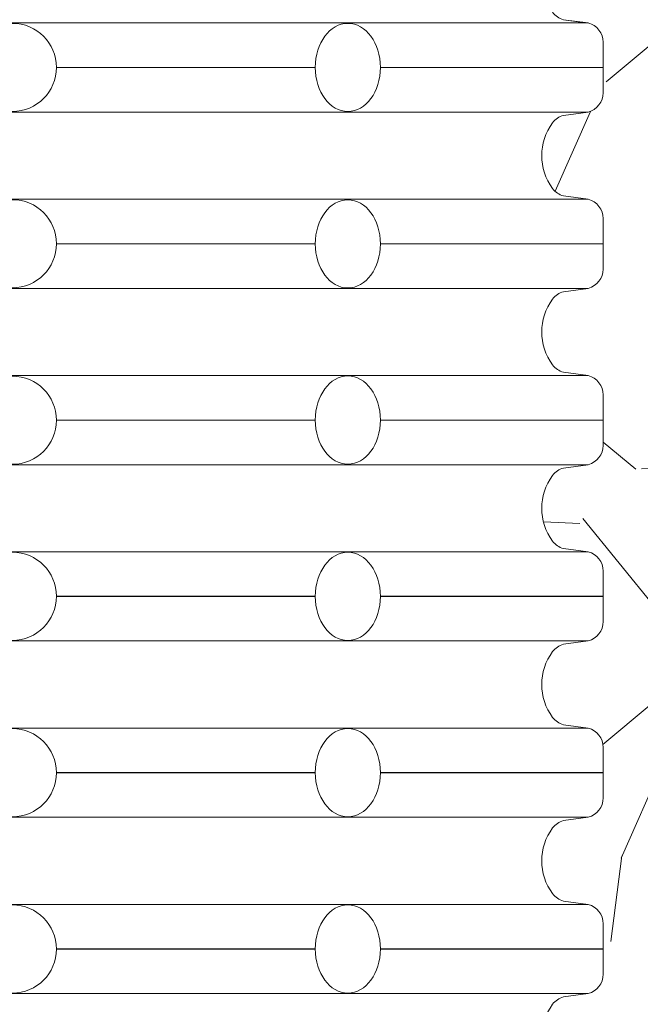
# Model space of a CAD drawing. Header units: metres. Extents: x 351055.4 to 351076.4, y -78447.2 to -78432.3.
# Tile 56 of 68: x 351071.26 to 351071.612, y -78437.235 to -78436.677. Entities that reach past the tile are written whole.
import ezdxf

# ---------------------------------------------------------------- set-up
doc = ezdxf.new("R2010")
doc.units = ezdxf.units.M
doc.header["$MEASUREMENT"] = 0
for name, color, linetype, lineweight in [('PIPE', 7, 'Continuous', 0), ('RAMECEK', 7, 'Continuous', 0), ('ŠRAFY', 7, 'Continuous', 0)]:
    doc.layers.add(name, color=color, linetype=linetype, lineweight=lineweight)

msp = doc.modelspace()

# ---------------------------------------------------------------- hatches: boundary and pattern name
at = {"layer": 'ŠRAFY'}
h = msp.add_hatch(dxfattribs=at)
h.set_pattern_fill('GRAVEL', color=256, style=0, pattern_type=2)
h.set_pattern_definition([(100.50765, (351069.840912, -78437.408746), (0.7895981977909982, -2.468580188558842), [0.07015499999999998, -4.122773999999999]), (50.040876, (351069.828118, -78437.339767), (-7.580368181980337, -9.209457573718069), [0.065112, -13.045015]), (357.49319, (351069.869935, -78437.289859), (-12.39279574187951, 0.6399174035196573), [0.06641099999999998, -13.993876]), (309.11572, (351069.936282, -78437.292764), (6.491410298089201, -8.170392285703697), [0.06529, -11.515127]), (264.749335, (351069.977473, -78437.343421), (-0.02494673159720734, -1.654035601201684), [0.05154299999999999, -10.75752]), (219.959124, (351069.972756, -78437.394748), (-0.8394910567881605, -0.8394913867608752), [0.063621, -13.046506]), (180.864089, (351069.923991, -78437.435607), (0.8145444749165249, -0.8145447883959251), [0.040935, -1.613289]), (146.646988, (351069.88306, -78437.436225), (-4.097669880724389, 2.418687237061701), [0.050302, -5.830483]), (66.2119, (351069.942841, -78437.181701), (-1.703929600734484, -3.333018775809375), [0.08119, -6.286316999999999]), (39.959124, (351069.97559, -78437.10740800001), (-9.209457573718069, -7.580368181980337), [0.06930599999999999, -13.04082]), (0.864089, (351070.028713, -78437.062897), (-0.8394914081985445, -0.8394915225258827), [0.045064, -1.60916]), (315, (351070.073772, -78437.062217), (-0.02494672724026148, -1.654035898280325), [0.055567, -1.096373]), (276.284391, (351070.113064, -78437.101509), (0.714757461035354, -7.430688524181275), [0.081389, -13.205797]), (252.889832, (351070.121973, -78437.182409), (-0.8644380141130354, -2.49352721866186), [0.08611, -14.689519]), (230.040876, (351070.096639, -78437.264708), (-0.839491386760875, -0.8394910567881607), [0.073486, -13.03664]), (184.223077, (351070.049443, -78437.321035), (-12.41774287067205, -1.014118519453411), [0.054461, -14.055628]), (140.352606, (351069.995129, -78437.325046), (0.8145449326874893, -0.8145442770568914), [0.058126, -12.66871]), (101.741, (351070, -78437.3), (2.318895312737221, -10.71379260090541), [0.062546, -15.0909]), (82.81957299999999, (351069.937646, -78437.226721), (-0.91433153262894, -5.8015990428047), [0.048911, -7.465657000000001]), (100.50765, (351069.682386, -78436.986497), (0.7895981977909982, -2.468580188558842), [0.07013099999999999, -4.122798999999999]), (50.040876, (351069.669596, -78436.91754299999), (-7.580368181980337, -9.209457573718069), [0.065096, -13.04503]), (357.49319, (351069.711404, -78436.867646), (-12.39279574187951, 0.6399174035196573), [0.06641399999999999, -13.993873]), (309.647394, (351069.777755, -78436.870551), (0.8145442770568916, -0.814544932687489), [0.06529299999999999, -12.661543]), (264.749335, (351069.819416, -78436.920826), (-0.02494673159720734, -1.654035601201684), [0.05195, -10.757113]), (219.959124, (351069.814661, -78436.97255800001), (-0.8394910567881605, -0.8394913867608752), [0.063908, -13.046218]), (180.864089, (351069.765675, -78437.01360199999), (0.8145444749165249, -0.8145447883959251), [0.041138, -1.613086]), (146.646988, (351069.724542, -78437.014223), (-4.097669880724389, 2.418687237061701), [0.050421, -5.830364]), (100.50765, (351070.005569, -78436.162979), (0.7895981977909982, -2.468580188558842), [0.07011299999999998, -4.122815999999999]), (50.040876, (351069.992782, -78436.094042), (-7.580368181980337, -9.209457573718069), [0.065107, -13.04502]), (357.49319, (351070.034597, -78436.044137), (-12.39279574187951, 0.6399174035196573), [0.06638399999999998, -13.993903]), (309.11572, (351070.100917, -78436.047041), (6.491410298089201, -8.170392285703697), [0.065273, -11.515144]), (264.749335, (351070.142097, -78436.097685), (-0.02494673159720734, -1.654035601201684), [0.051552, -10.757511]), (219.959124, (351070.13738, -78436.149021), (-0.8394910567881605, -0.8394913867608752), [0.063569, -13.046557]), (180.864089, (351070.088653, -78436.18984800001), (0.8145444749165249, -0.8145447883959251), [0.04094100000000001, -1.613283]), (146.646988, (351070.047717, -78436.19046499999), (-4.097669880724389, 2.418687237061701), [0.050283, -5.830502]), (100.50765, (351070.445849, -78436.50309099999), (0.7895981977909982, -2.468580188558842), [0.04207299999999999, -4.150855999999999]), (50.040876, (351070.438176, -78436.461723), (-7.580368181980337, -9.209457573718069), [0.039073, -13.071054]), (357.49319, (351070.46327, -78436.431773), (-12.39279574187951, 0.6399174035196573), [0.03986799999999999, -14.020419]), (309.11572, (351070.5031, -78436.433517), (6.491410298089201, -8.170392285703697), [0.039143, -11.541275]), (264.749335, (351070.527795, -78436.463887), (-0.02494673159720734, -1.654035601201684), [0.030921, -10.778142]), (219.959124, (351070.524965, -78436.494678), (-0.8394910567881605, -0.8394913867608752), [0.038165, -13.071962]), (180.864089, (351070.495712, -78436.519189), (0.8145444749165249, -0.8145447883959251), [0.024573, -1.629651]), (146.646988, (351070.471141, -78436.51956), (-4.097669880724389, 2.418687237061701), [0.030146, -5.850639]), (100.50765, (351070.158622, -78437.121116), (0.7895981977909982, -2.468580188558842), [0.07013099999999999, -4.122798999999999]), (50.040876, (351070.145833, -78437.052162), (-7.580368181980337, -9.209457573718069), [0.065126, -13.045]), (357.49319, (351070.187659, -78437.002242), (-12.39279574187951, 0.6399174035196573), [0.066396, -13.993891]), (309.11572, (351070.253992, -78437.00514600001), (6.491410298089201, -8.170392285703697), [0.06531100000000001, -11.515107]), (264.749335, (351070.295196, -78437.055819), (-0.02494673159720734, -1.654035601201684), [0.051536, -10.757527]), (219.959124, (351070.29048, -78437.107138), (-0.8394910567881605, -0.8394913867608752), [0.06361699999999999, -13.046509]), (180.864089, (351070.241717, -78437.147996), (0.8145444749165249, -0.8145447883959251), [0.040951, -1.613273]), (146.646988, (351070.200771, -78437.148614), (-4.097669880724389, 2.418687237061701), [0.050284, -5.830502]), (100.50765, (351070.173832, -78436.53875), (0.7895981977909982, -2.468580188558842), [0.07013799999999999, -4.122791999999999]), (50.040876, (351070.161041, -78436.469788), (-7.580368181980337, -9.209457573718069), [0.065094, -13.045033]), (357.49319, (351070.202847, -78436.419894), (-12.39279574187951, 0.6399174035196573), [0.06641799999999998, -13.993869]), (309.647394, (351070.269201, -78436.422799), (0.8145442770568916, -0.814544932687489), [0.06526699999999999, -12.661569]), (264.749335, (351070.310845, -78436.473053), (-0.02494673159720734, -1.654035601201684), [0.051978, -10.757085]), (219.959124, (351070.306089, -78436.524813), (-0.8394910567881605, -0.8394913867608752), [0.06389500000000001, -13.046232]), (180.864089, (351070.257113, -78436.565849), (0.8145444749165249, -0.8145447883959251), [0.04115, -1.613074]), (146.646988, (351070.215968, -78436.56646900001), (-4.097669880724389, 2.418687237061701), [0.05043, -5.830355]), (100.50765, (351069.828566, -78437.10730599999), (0.7895981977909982, -2.468580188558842), [0.07015499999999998, -4.122773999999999]), (50.040876, (351069.815772, -78437.038328), (-7.580368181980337, -9.209457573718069), [0.065112, -13.045015]), (357.49319, (351069.857589, -78436.98842000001), (-12.39279574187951, 0.6399174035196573), [0.06641099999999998, -13.993876]), (309.11572, (351069.923936, -78436.991324), (6.491410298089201, -8.170392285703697), [0.06529, -11.515127]), (264.749335, (351069.965127, -78437.04198099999), (-0.02494673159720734, -1.654035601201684), [0.05154299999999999, -10.75752]), (219.959124, (351069.96041, -78437.09330800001), (-0.8394910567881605, -0.8394913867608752), [0.063621, -13.046506]), (180.864089, (351069.911645, -78437.13416799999), (0.8145444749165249, -0.8145447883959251), [0.040935, -1.613289]), (146.646988, (351069.870714, -78437.134785), (-4.097669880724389, 2.418687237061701), [0.050308, -5.830476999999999]), (100.50765, (351069.469787, -78436.63317), (0.7895981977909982, -2.468580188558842), [0.07015499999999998, -4.122773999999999]), (50.040876, (351069.456993, -78436.564191), (-7.580368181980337, -9.209457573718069), [0.065083, -13.045043]), (357.49319, (351069.498792, -78436.51430499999), (-12.39279574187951, 0.6399174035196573), [0.06642799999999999, -13.993859]), (309.11572, (351069.565156, -78436.51721), (6.491410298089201, -8.170392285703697), [0.065273, -11.515144]), (264.749335, (351069.606336, -78436.567854), (-0.02494673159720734, -1.654035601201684), [0.051533, -10.75753]), (219.959124, (351069.60162, -78436.619171), (-0.8394910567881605, -0.8394913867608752), [0.06361499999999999, -13.046511]), (180.864089, (351069.552859, -78436.660027), (0.8145444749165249, -0.8145447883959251), [0.040949, -1.613275]), (146.646988, (351069.511915, -78436.66064500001), (-4.097669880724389, 2.418687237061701), [0.050289, -5.830496]), (100.50765, (351070.304102, -78436.972284), (0.7895981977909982, -2.468580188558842), [0.07013099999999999, -4.122798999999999]), (50.040876, (351070.291313, -78436.90333), (-7.580368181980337, -9.209457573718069), [0.065126, -13.045]), (357.49319, (351070.33314, -78436.85341), (-12.39279574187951, 0.6399174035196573), [0.066396, -13.993891]), (309.11572, (351070.399472, -78436.856314), (6.491410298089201, -8.170392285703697), [0.06531100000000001, -11.515107]), (264.749335, (351070.440676, -78436.906987), (-0.02494673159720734, -1.654035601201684), [0.051536, -10.757527]), (219.959124, (351070.43596, -78436.95830700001), (-0.8394910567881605, -0.8394913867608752), [0.06361699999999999, -13.046509]), (180.864089, (351070.387197, -78436.999164), (0.8145444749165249, -0.8145447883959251), [0.040951, -1.613273]), (146.646988, (351070.346251, -78436.999782), (-4.097669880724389, 2.418687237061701), [0.050284, -5.830502]), (66.2119, (351070.160213, -78436.746936), (-1.703929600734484, -3.333018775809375), [0.08119, -6.286316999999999]), (39.959124, (351070.192962, -78436.672644), (-9.209457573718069, -7.580368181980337), [0.06930599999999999, -13.04082]), (0.864089, (351070.246085, -78436.628132), (-0.8394914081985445, -0.8394915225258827), [0.045086, -1.609138]), (315, (351070.291166, -78436.627453), (-0.02494672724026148, -1.654035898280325), [0.055552, -1.096388]), (276.284391, (351070.330447, -78436.666733), (0.714757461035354, -7.430688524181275), [0.08140399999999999, -13.205782]), (252.889832, (351070.339357, -78436.747648), (-0.8644380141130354, -2.49352721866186), [0.08611, -14.689519]), (230.040876, (351070.314023, -78436.829947), (-0.839491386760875, -0.8394910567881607), [0.073462, -13.036664]), (184.223077, (351070.266842, -78436.886256), (-12.41774287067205, -1.014118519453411), [0.05449, -14.055599]), (140.352606, (351070.2125, -78436.89026900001), (0.8145449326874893, -0.8145442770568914), [0.058115, -12.668721]), (101.741, (351070, -78436.9), (2.318895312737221, -10.71379260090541), [0.062542, -15.0909]), (82.81957299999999, (351070.1550260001, -78436.791955), (-0.91433153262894, -5.8015990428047), [0.048908, -7.465660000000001]), (66.2119, (351069.899375, -78436.817152), (-1.703929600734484, -3.333018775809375), [0.081162, -6.286345]), (39.959124, (351069.932113, -78436.742885), (-9.209457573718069, -7.580368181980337), [0.069332, -13.040795]), (0.864089, (351069.985256, -78436.69835800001), (-0.8394914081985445, -0.8394915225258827), [0.045056, -1.609168]), (315, (351070.030307, -78436.697678), (-0.02494672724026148, -1.654035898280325), [0.05556000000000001, -1.09638]), (276.284391, (351070.069593, -78436.736965), (0.714757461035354, -7.430688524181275), [0.081385, -13.205801]), (252.889832, (351070.078502, -78436.817861), (-0.8644380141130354, -2.49352721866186), [0.086135, -14.689495]), (230.040876, (351070.053161, -78436.900183), (-0.839491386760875, -0.8394910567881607), [0.073461, -13.036666]), (184.223077, (351070.005981, -78436.95649099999), (-12.41774287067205, -1.014118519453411), [0.054488, -14.055601]), (140.352606, (351069.951641, -78436.960503), (0.8145449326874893, -0.8145442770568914), [0.058113, -12.668723]), (101.741, (351070, -78436.9), (2.318895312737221, -10.71379260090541), [0.062557, -15.0909]), (82.81957299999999, (351069.894165, -78436.862175), (-0.91433153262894, -5.8015990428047), [0.048892, -7.465675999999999]), (336.130768, (351070.579471, -78436.550502), (-5.751706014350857, 2.393740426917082), [0.081173, -9.798666]), (309.647394, (351070.653701, -78436.58334900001), (0.8145442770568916, -0.814544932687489), [0.06927, -12.657566]), (272.50681, (351070.6979, -78436.636686), (0.639917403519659, -12.39279574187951), [0.044748, -14.015539]), (225, (351070.699857, -78436.68139), (-1.654035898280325, -0.02494672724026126), [0.056213, -1.131007]), (186.555052, (351070.660108, -78436.721139), (-9.109670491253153, -0.9642249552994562), [0.081784, -16.592527]), (162.262653, (351070.578859, -78436.730475), (0.8145448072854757, -0.8145442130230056), [0.086479, -2.505307]), (135, (351070.496491, -78436.70412899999), (-0.02494672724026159, -1.654035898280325), [0.073385, -1.078555]), (99.19186499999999, (351070.4446, -78436.652238), (0.764651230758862, -4.122616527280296), [0.050214, -14.154069]), (50.040876, (351070.436578, -78436.602669), (-7.580368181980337, -9.209457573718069), [0.057767, -13.052359]), (12.102962, (351070.473679, -78436.55838999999), (-1.654035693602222, -0.02494669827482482), [0.062169, -4.179681]), (352.702945, (351070.534466, -78436.545355), (-4.122616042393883, 0.7646513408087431), [0.048885, -5.774935]), (100.50765, (351070.384988, -78436.831916), (0.7895981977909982, -2.468580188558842), [0.07013799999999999, -4.122791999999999]), (50.040876, (351070.372197, -78436.762955), (-7.580368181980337, -9.209457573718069), [0.065094, -13.045033]), (357.49319, (351070.414003, -78436.71306000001), (-12.39279574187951, 0.6399174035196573), [0.06641799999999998, -13.993869]), (309.647394, (351070.480357, -78436.715965), (0.8145442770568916, -0.814544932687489), [0.06526699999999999, -12.661569]), (264.749335, (351070.522001, -78436.76622), (-0.02494673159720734, -1.654035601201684), [0.051978, -10.757085]), (219.959124, (351070.517245, -78436.817979), (-0.8394910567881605, -0.8394913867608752), [0.06389500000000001, -13.046232]), (180.864089, (351070.468269, -78436.859015), (0.8145444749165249, -0.8145447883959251), [0.04115, -1.613074]), (146.646988, (351070.427124, -78436.85963600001), (-4.097669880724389, 2.418687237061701), [0.05043, -5.830355]), (336.130768, (351069.766772, -78437.094006), (-5.751706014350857, 2.393740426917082), [0.081173, -9.798666]), (309.647394, (351069.841002, -78437.126852), (0.8145442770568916, -0.814544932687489), [0.06927, -12.657566]), (272.50681, (351069.885201, -78437.18018899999), (0.639917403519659, -12.39279574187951), [0.044748, -14.015539]), (225, (351069.887158, -78437.224894), (-1.654035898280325, -0.02494672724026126), [0.056213, -1.131007]), (186.555052, (351069.847409, -78437.264642), (-9.109670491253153, -0.9642249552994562), [0.081784, -16.592527]), (162.262653, (351069.766159, -78437.27397899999), (0.8145448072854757, -0.8145442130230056), [0.086452, -2.505334]), (135, (351069.683817, -78437.247641), (-0.02494672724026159, -1.654035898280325), [0.073409, -1.078531]), (99.19186499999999, (351069.631909, -78437.195733), (0.764651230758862, -4.122616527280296), [0.050182, -14.154101]), (50.040876, (351069.623893, -78437.14619500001), (-7.580368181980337, -9.209457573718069), [0.057775, -13.052351]), (12.102962, (351069.660999, -78437.10191), (-1.654035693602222, -0.02494669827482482), [0.06217, -4.179679]), (352.702945, (351069.721787, -78437.088875), (-4.122616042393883, 0.7646513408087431), [0.048887, -5.774933]), (100.50765, (351070.054762, -78436.654341), (0.7895981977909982, -2.468580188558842), [0.07013799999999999, -4.122791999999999]), (50.040876, (351070.041971, -78436.585379), (-7.580368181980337, -9.209457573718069), [0.065092, -13.045034]), (357.49319, (351070.083776, -78436.53548600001), (-12.39279574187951, 0.6399174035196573), [0.06639799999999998, -13.993889]), (309.11572, (351070.150111, -78436.53839), (6.491410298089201, -8.170392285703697), [0.065282, -11.515135]), (264.749335, (351070.191297, -78436.589041), (-0.02494673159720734, -1.654035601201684), [0.051539, -10.757524]), (219.959124, (351070.18658, -78436.640363), (-0.8394910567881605, -0.8394913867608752), [0.063587, -13.046539]), (180.864089, (351070.137841, -78436.68120199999), (0.8145444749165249, -0.8145447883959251), [0.040935, -1.613289]), (146.646988, (351070.09691, -78436.681819), (-4.097669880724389, 2.418687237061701), [0.050279, -5.830507]), (100.50765, (351069.52159, -78437.066725), (0.7895981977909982, -2.468580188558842), [0.07011299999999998, -4.122815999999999]), (50.040876, (351069.508803, -78436.997788), (-7.580368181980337, -9.209457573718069), [0.065107, -13.04502]), (357.49319, (351069.550618, -78436.947883), (-12.39279574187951, 0.6399174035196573), [0.06638399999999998, -13.993903]), (309.647394, (351069.616938, -78436.950787), (0.8145442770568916, -0.814544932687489), [0.065303, -12.661533]), (264.749335, (351069.658605, -78437.001069), (-0.02494673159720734, -1.654035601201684), [0.051957, -10.757106]), (219.959124, (351069.653851, -78437.05280800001), (-0.8394910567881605, -0.8394913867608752), [0.063913, -13.046214]), (180.864089, (351069.604861, -78437.093855), (0.8145444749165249, -0.8145447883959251), [0.041141, -1.613083]), (146.646988, (351069.563725, -78437.094476), (-4.097669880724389, 2.418687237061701), [0.050417, -5.830368]), (100.50765, (351069.388689, -78436.917872), (0.7895981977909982, -2.468580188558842), [0.07015499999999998, -4.122773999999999]), (50.040876, (351069.375895, -78436.84889400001), (-7.580368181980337, -9.209457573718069), [0.065082, -13.045045]), (357.49319, (351069.417693, -78436.79900900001), (-12.39279574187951, 0.6399174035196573), [0.06642899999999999, -13.993858]), (309.11572, (351069.484058, -78436.801914), (6.491410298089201, -8.170392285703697), [0.065272, -11.515145]), (264.749335, (351069.525238, -78436.852557), (-0.02494673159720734, -1.654035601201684), [0.05153200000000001, -10.757531]), (219.959124, (351069.520522, -78436.903873), (-0.8394910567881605, -0.8394913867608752), [0.063613, -13.046514]), (180.864089, (351069.471762, -78436.944728), (0.8145444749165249, -0.8145447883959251), [0.040951, -1.613273]), (146.646988, (351069.430816, -78436.945345), (-4.097669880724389, 2.418687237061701), [0.050288, -5.830497]), (336.130768, (351069.999735, -78436.350313), (-5.751706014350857, 2.393740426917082), [0.081162, -9.798677]), (309.647394, (351070.073956, -78436.38315499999), (0.8145442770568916, -0.814544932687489), [0.06928200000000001, -12.657554]), (272.50681, (351070.118162, -78436.436502), (0.639917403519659, -12.39279574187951), [0.04476299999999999, -14.015524]), (225, (351070.12012, -78436.481222), (-1.654035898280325, -0.02494672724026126), [0.056228, -1.130992]), (186.555052, (351070.080361, -78436.520981), (-9.109670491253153, -0.9642249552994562), [0.081769, -16.592543]), (162.262653, (351069.999126, -78436.530315), (0.8145448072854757, -0.8145442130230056), [0.086504, -2.505282]), (135, (351069.916734, -78436.503961), (-0.02494672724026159, -1.654035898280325), [0.073385, -1.078555]), (99.19186499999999, (351069.864843, -78436.45207), (0.764651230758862, -4.122616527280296), [0.050214, -14.154069]), (50.040876, (351069.856822, -78436.402501), (-7.580368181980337, -9.209457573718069), [0.057767, -13.052359]), (12.102962, (351069.893922, -78436.35822200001), (-1.654035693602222, -0.02494669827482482), [0.062169, -4.179681]), (352.702945, (351069.954709, -78436.345187), (-4.122616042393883, 0.7646513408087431), [0.048885, -5.774935]), (100.50765, (351069.80835, -78436.636225), (0.7895981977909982, -2.468580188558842), [0.07013799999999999, -4.122791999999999]), (50.040876, (351069.795559, -78436.567263), (-7.580368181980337, -9.209457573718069), [0.065092, -13.045034]), (357.49319, (351069.837364, -78436.51737), (-12.39279574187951, 0.6399174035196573), [0.06641899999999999, -13.993868]), (309.647394, (351069.903719, -78436.520275), (0.8145442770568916, -0.814544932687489), [0.06526599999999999, -12.66157]), (264.749335, (351069.945362, -78436.57052899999), (-0.02494673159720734, -1.654035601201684), [0.05195399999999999, -10.757109]), (219.959124, (351069.940608, -78436.622265), (-0.8394910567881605, -0.8394913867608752), [0.06390900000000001, -13.046218]), (180.864089, (351069.891622, -78436.66330900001), (0.8145444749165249, -0.8145447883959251), [0.041121, -1.613103]), (146.646988, (351069.850506, -78436.663929), (-4.097669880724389, 2.418687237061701), [0.050439, -5.830346]), (336.130768, (351069.71673, -78436.64710700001), (-5.751706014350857, 2.393740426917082), [0.081173, -9.798666]), (309.647394, (351069.79096, -78436.67995399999), (0.8145442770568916, -0.814544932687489), [0.06927, -12.657566]), (272.50681, (351069.835159, -78436.73329), (0.639917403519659, -12.39279574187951), [0.04476999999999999, -14.015517]), (225, (351069.837117, -78436.77801699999), (-1.654035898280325, -0.02494672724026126), [0.056198, -1.131022]), (186.555052, (351069.797379, -78436.81775599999), (-9.109670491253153, -0.9642249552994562), [0.08175199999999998, -16.59256]), (162.262653, (351069.716161, -78436.827088), (0.8145448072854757, -0.8145442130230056), [0.086495, -2.505291]), (135, (351069.633777, -78436.800737), (-0.02494672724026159, -1.654035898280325), [0.073407, -1.078533]), (99.19186499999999, (351069.581871, -78436.74883099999), (0.764651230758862, -4.122616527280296), [0.050179, -14.154103]), (50.040876, (351069.573855, -78436.699296), (-7.580368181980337, -9.209457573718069), [0.05777, -13.052356]), (12.102962, (351069.610957, -78436.655015), (-1.654035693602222, -0.02494669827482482), [0.06217, -4.179679]), (352.702945, (351069.671746, -78436.64197899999), (-4.122616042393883, 0.7646513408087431), [0.048886, -5.774934]), (336.130768, (351070.194706, -78436.207103), (-5.751706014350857, 2.393740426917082), [0.081162, -9.798677]), (309.647394, (351070.268926, -78436.23994500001), (0.8145442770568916, -0.814544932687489), [0.06928, -12.657556]), (272.50681, (351070.313131, -78436.293289), (0.639917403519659, -12.39279574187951), [0.04474499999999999, -14.015542]), (225, (351070.315088, -78436.337991), (-1.654035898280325, -0.02494672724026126), [0.05621, -1.13101]), (186.555052, (351070.275341, -78436.377738), (-9.109670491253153, -0.9642249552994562), [0.081783, -16.592529]), (162.262653, (351070.194093, -78436.387074), (0.8145448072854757, -0.8145442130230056), [0.086478, -2.505308]), (135, (351070.111726, -78436.360728), (-0.02494672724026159, -1.654035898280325), [0.073384, -1.078556]), (99.19186499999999, (351070.059836, -78436.308837), (0.764651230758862, -4.122616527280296), [0.050213, -14.15407]), (50.040876, (351070.051815, -78436.259269), (-7.580368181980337, -9.209457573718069), [0.057736, -13.05239]), (12.102962, (351070.088895, -78436.215014), (-1.654035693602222, -0.02494669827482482), [0.062192, -4.179658]), (352.702945, (351070.149705, -78436.201975), (-4.122616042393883, 0.7646513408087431), [0.048879, -5.774941]), (66.2119, (351069.25233, -78436.646343), (-1.703929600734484, -3.333018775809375), [0.081162, -6.286345]), (39.959124, (351069.285068, -78436.572076), (-9.209457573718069, -7.580368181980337), [0.069329, -13.040797]), (0.864089, (351069.338209, -78436.52755), (-0.8394914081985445, -0.8394915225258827), [0.045038, -1.609186]), (315, (351069.383241, -78436.52687100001), (-0.02494672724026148, -1.654035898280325), [0.055543, -1.096397]), (276.284391, (351069.422516, -78436.566146), (0.714757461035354, -7.430688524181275), [0.081399, -13.205787]), (252.889832, (351069.431426, -78436.64705599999), (-0.8644380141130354, -2.49352721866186), [0.086095, -14.689534]), (230.040876, (351069.406096, -78436.72933999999), (-0.839491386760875, -0.8394910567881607), [0.07347100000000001, -13.036655]), (184.223077, (351069.35891, -78436.785656), (-12.41774287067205, -1.014118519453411), [0.054461, -14.055628]), (140.352606, (351069.304597, -78436.78966699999), (0.8145449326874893, -0.8145442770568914), [0.058096, -12.66874]), (101.741, (351069, -78436.8), (2.318895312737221, -10.71379260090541), [0.062569, -15.0909]), (82.81957299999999, (351069.247132, -78436.691339), (-0.91433153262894, -5.8015990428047), [0.048905, -7.465663]), (100.50765, (351069.82479, -78436.294077), (0.7895981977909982, -2.468580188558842), [0.07013799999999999, -4.122791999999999]), (50.040876, (351069.811999, -78436.225115), (-7.580368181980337, -9.209457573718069), [0.065092, -13.045034]), (357.49319, (351069.853804, -78436.175222), (-12.39279574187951, 0.6399174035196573), [0.06639799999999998, -13.993889]), (309.11572, (351069.920139, -78436.178126), (6.491410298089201, -8.170392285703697), [0.065282, -11.515135]), (264.749335, (351069.961325, -78436.228777), (-0.02494673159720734, -1.654035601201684), [0.051539, -10.757524]), (219.959124, (351069.956608, -78436.2801), (-0.8394910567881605, -0.8394913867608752), [0.063587, -13.046539]), (180.864089, (351069.907868, -78436.320938), (0.8145444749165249, -0.8145447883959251), [0.040935, -1.613289]), (146.646988, (351069.866938, -78436.321555), (-4.097669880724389, 2.418687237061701), [0.050308, -5.830476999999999]), (66.2119, (351069.585335, -78436.399591), (-1.703929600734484, -3.333018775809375), [0.081162, -6.286345]), (39.959124, (351069.618072, -78436.325324), (-9.209457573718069, -7.580368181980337), [0.069332, -13.040795]), (0.864089, (351069.671215, -78436.280797), (-0.8394914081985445, -0.8394915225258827), [0.045056, -1.609168]), (315, (351069.716266, -78436.280117), (-0.02494672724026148, -1.654035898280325), [0.05556000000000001, -1.09638]), (276.284391, (351069.755553, -78436.319404), (0.714757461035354, -7.430688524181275), [0.081385, -13.205801]), (252.889832, (351069.764462, -78436.4003), (-0.8644380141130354, -2.49352721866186), [0.086135, -14.689495]), (230.040876, (351069.73912, -78436.482622), (-0.839491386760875, -0.8394910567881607), [0.073461, -13.036666]), (184.223077, (351069.691941, -78436.53893), (-12.41774287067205, -1.014118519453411), [0.054488, -14.055601]), (140.352606, (351069.637601, -78436.542943), (0.8145449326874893, -0.8145442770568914), [0.058113, -12.668723]), (101.741, (351070, -78436.5), (2.318895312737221, -10.71379260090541), [0.062557, -15.0909]), (82.81957299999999, (351069.580125, -78436.444614), (-0.91433153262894, -5.8015990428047), [0.048916, -7.465652]), (100.50765, (351069.416118, -78436.472162), (0.7895981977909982, -2.468580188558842), [0.07015499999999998, -4.122773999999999]), (50.040876, (351069.403324, -78436.403183), (-7.580368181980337, -9.209457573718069), [0.065083, -13.045043]), (357.49319, (351069.445123, -78436.35329700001), (-12.39279574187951, 0.6399174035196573), [0.06642799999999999, -13.993859]), (309.11572, (351069.511487, -78436.356202), (6.491410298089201, -8.170392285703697), [0.065273, -11.515144]), (264.749335, (351069.552667, -78436.406846), (-0.02494673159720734, -1.654035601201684), [0.051533, -10.75753]), (219.959124, (351069.547951, -78436.458163), (-0.8394910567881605, -0.8394913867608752), [0.06361499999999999, -13.046511]), (180.864089, (351069.49919, -78436.49901900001), (0.8145444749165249, -0.8145447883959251), [0.040949, -1.613275]), (146.646988, (351069.458245, -78436.49963600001), (-4.097669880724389, 2.418687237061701), [0.050289, -5.830496]), (100.50765, (351069.676488, -78436.199445), (0.7895981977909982, -2.468580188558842), [0.07013799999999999, -4.122791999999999]), (50.040876, (351069.663698, -78436.130483), (-7.580368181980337, -9.209457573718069), [0.065092, -13.045034]), (357.49319, (351069.705502, -78436.08059), (-12.39279574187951, 0.6399174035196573), [0.06639799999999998, -13.993889]), (309.11572, (351069.771837, -78436.083494), (6.491410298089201, -8.170392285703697), [0.065282, -11.515135]), (264.749335, (351069.813023, -78436.134145), (-0.02494673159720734, -1.654035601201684), [0.051539, -10.757524]), (219.959124, (351069.808307, -78436.185467), (-0.8394910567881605, -0.8394913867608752), [0.063587, -13.046539]), (180.864089, (351069.759567, -78436.226306), (0.8145444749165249, -0.8145447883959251), [0.040957, -1.613267]), (146.646988, (351069.718615, -78436.226923), (-4.097669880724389, 2.418687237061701), [0.05028999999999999, -5.830495]), (100.50765, (351069.147177, -78436.68900299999), (0.7895981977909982, -2.468580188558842), [0.042098, -4.150830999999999]), (50.040876, (351069.139499, -78436.64761100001), (-7.580368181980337, -9.209457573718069), [0.039058, -13.071069]), (357.49319, (351069.164584, -78436.617673), (-12.39279574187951, 0.6399174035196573), [0.03983999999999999, -14.020447]), (309.647394, (351069.204386, -78436.619416), (0.8145442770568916, -0.814544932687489), [0.03918, -12.687656]), (264.749335, (351069.229385, -78436.649584), (-0.02494673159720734, -1.654035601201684), [0.031183, -10.77788]), (219.959124, (351069.226532, -78436.680636), (-0.8394910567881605, -0.8394913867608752), [0.038346, -13.071781]), (180.864089, (351069.19714, -78436.705263), (0.8145444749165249, -0.8145447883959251), [0.024688, -1.629536]), (146.646988, (351069.172454, -78436.705635), (-4.097669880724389, 2.418687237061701), [0.030252, -5.850533]), (100.50765, (351069.57248, -78436.28241), (0.7895981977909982, -2.468580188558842), [0.04207299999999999, -4.150855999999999]), (50.040876, (351069.564807, -78436.241042), (-7.580368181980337, -9.209457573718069), [0.039073, -13.071054]), (357.49319, (351069.589901, -78436.211092), (-12.39279574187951, 0.6399174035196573), [0.03986799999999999, -14.020419]), (309.11572, (351069.629731, -78436.212836), (6.491410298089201, -8.170392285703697), [0.039143, -11.541275]), (264.749335, (351069.654426, -78436.243206), (-0.02494673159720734, -1.654035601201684), [0.030921, -10.778142]), (219.959124, (351069.651597, -78436.273997), (-0.8394910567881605, -0.8394913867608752), [0.038195, -13.071932]), (180.864089, (351069.62232, -78436.29852699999), (0.8145444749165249, -0.8145447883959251), [0.02455, -1.629674]), (146.646988, (351069.597773, -78436.29889800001), (-4.097669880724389, 2.418687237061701), [0.030157, -5.850627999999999]), (100.50765, (351070.071372, -78437.030048), (0.7895981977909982, -2.468580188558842), [0.042098, -4.150830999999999]), (50.040876, (351070.063695, -78436.988656), (-7.580368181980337, -9.209457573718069), [0.039058, -13.071069]), (357.49319, (351070.088779, -78436.958718), (-12.39279574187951, 0.6399174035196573), [0.03983999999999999, -14.020447]), (309.647394, (351070.128582, -78436.96046), (0.8145442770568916, -0.814544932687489), [0.03918, -12.687656]), (264.749335, (351070.153581, -78436.990628), (-0.02494673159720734, -1.654035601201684), [0.031183, -10.77788]), (219.959124, (351070.150727, -78437.02167999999), (-0.8394910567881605, -0.8394913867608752), [0.038346, -13.071781]), (180.864089, (351070.121335, -78437.046308), (0.8145444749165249, -0.8145447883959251), [0.024668, -1.629556]), (146.646988, (351070.09667, -78437.04668), (-4.097669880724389, 2.418687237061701), [0.030269, -5.850516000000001]), (100.50765, (351070.080727, -78436.921712), (0.7895981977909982, -2.468580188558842), [0.042098, -4.150830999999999]), (50.040876, (351070.07305, -78436.88032000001), (-7.580368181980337, -9.209457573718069), [0.039058, -13.071069]), (357.49319, (351070.098135, -78436.850382), (-12.39279574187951, 0.6399174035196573), [0.03983999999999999, -14.020447]), (309.647394, (351070.137937, -78436.852125), (0.8145442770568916, -0.814544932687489), [0.03918, -12.687656]), (264.749335, (351070.162936, -78436.88229299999), (-0.02494673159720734, -1.654035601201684), [0.031183, -10.77788]), (219.959124, (351070.160082, -78436.913344), (-0.8394910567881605, -0.8394913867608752), [0.038346, -13.071781]), (180.864089, (351070.13069, -78436.937972), (0.8145444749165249, -0.8145447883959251), [0.024668, -1.629556]), (146.646988, (351070.106025, -78436.93834400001), (-4.097669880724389, 2.418687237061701), [0.030269, -5.850516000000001]), (100.50765, (351069.569828, -78436.90300199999), (0.7895981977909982, -2.468580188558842), [0.042098, -4.150830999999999]), (50.040876, (351069.562151, -78436.86161), (-7.580368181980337, -9.209457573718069), [0.039059, -13.071067]), (357.49319, (351069.587237, -78436.831671), (-12.39279574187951, 0.6399174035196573), [0.03983899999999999, -14.020448]), (309.647394, (351069.627038, -78436.833413), (0.8145442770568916, -0.814544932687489), [0.039181, -12.687655]), (264.749335, (351069.652038, -78436.863582), (-0.02494673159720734, -1.654035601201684), [0.031183, -10.77788]), (219.959124, (351069.649184, -78436.894634), (-0.8394910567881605, -0.8394913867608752), [0.038349, -13.071778]), (180.864089, (351069.61979, -78436.919263), (0.8145444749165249, -0.8145447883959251), [0.024687, -1.629537]), (146.646988, (351069.595106, -78436.919636), (-4.097669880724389, 2.418687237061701), [0.030253, -5.850532]), (100.50765, (351070.313457, -78436.595389), (0.7895981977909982, -2.468580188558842), [0.042098, -4.150830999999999]), (50.040876, (351070.30578, -78436.55399700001), (-7.580368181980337, -9.209457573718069), [0.039059, -13.071067]), (357.49319, (351070.330866, -78436.52405800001), (-12.39279574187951, 0.6399174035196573), [0.03983899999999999, -14.020448]), (309.647394, (351070.370667, -78436.525801), (0.8145442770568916, -0.814544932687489), [0.039181, -12.687655]), (264.749335, (351070.395667, -78436.55596900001), (-0.02494673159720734, -1.654035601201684), [0.031183, -10.77788]), (219.959124, (351070.392813, -78436.587022), (-0.8394910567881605, -0.8394913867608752), [0.038349, -13.071778]), (180.864089, (351070.363419, -78436.611651), (0.8145444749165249, -0.8145447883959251), [0.024687, -1.629537]), (146.646988, (351070.338735, -78436.61202300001), (-4.097669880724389, 2.418687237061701), [0.030253, -5.850532]), (100.50765, (351070.31613, -78436.421483), (0.7895981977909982, -2.468580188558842), [0.042056, -4.150873]), (50.040876, (351070.30846, -78436.380133), (-7.580368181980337, -9.209457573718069), [0.039083, -13.071043]), (357.49319, (351070.333561, -78436.350175), (-12.39279574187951, 0.6399174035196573), [0.03983799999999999, -14.020449]), (309.11572, (351070.373361, -78436.35191699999), (6.491410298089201, -8.170392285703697), [0.039153, -11.541265]), (264.749335, (351070.398062, -78436.382295), (-0.02494673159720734, -1.654035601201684), [0.030927, -10.778136]), (219.959124, (351070.395232, -78436.413093), (-0.8394910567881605, -0.8394913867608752), [0.038169, -13.071957]), (180.864089, (351070.365975, -78436.437607), (0.8145444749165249, -0.8145447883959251), [0.024576, -1.629648]), (146.646988, (351070.341401, -78436.437977), (-4.097669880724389, 2.418687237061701), [0.030148, -5.850637]), (66.2119, (351069.835439, -78435.975624), (-1.703929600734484, -3.333018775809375), [0.08119, -6.286316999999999]), (39.959124, (351069.868187, -78435.90133200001), (-9.209457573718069, -7.580368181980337), [0.06930399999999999, -13.040822]), (0.864089, (351069.921309, -78435.856822), (-0.8394914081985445, -0.8394915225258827), [0.045045, -1.609179]), (315, (351069.966349, -78435.856143), (-0.02494672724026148, -1.654035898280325), [0.05555, -1.09639]), (276.284391, (351070.005629, -78435.895422), (0.714757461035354, -7.430688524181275), [0.081384, -13.205801]), (252.889832, (351070.014538, -78435.976318), (-0.8644380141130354, -2.49352721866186), [0.086114, -14.689515]), (230.040876, (351069.989202, -78436.05862000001), (-0.839491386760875, -0.8394910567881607), [0.07347000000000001, -13.036656]), (184.223077, (351069.942017, -78436.114935), (-12.41774287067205, -1.014118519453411), [0.054459, -14.05563]), (140.352606, (351069.887705, -78436.118946), (0.8145449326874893, -0.8145442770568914), [0.05809400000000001, -12.668742]), (101.741, (351070, -78436.1), (2.318895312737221, -10.71379260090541), [0.062568, -15.0909]), (82.81957299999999, (351069.830242, -78436.020619), (-0.91433153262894, -5.8015990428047), [0.048905, -7.465663])])
h.paths.add_polyline_path([(351071.55568747, -78436.45646225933, 0.1417905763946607), (351071.5617601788, -78436.47272775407, 0.1690767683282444), (351071.5679359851, -78436.47692376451), (351071.5820028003, -78436.47895968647, -0.3394542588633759), (351071.5904193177, -78436.4899283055), (351071.5904193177, -78436.5042810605), (351071.5904193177, -78436.5185626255, -0.3394542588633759), (351071.5820028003, -78436.52953124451), (351071.5679359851, -78436.5314247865, 0.1690767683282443), (351071.5617601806, -78436.53562079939, 0.3308490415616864), (351071.5617601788, -78436.57287013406, 0.1690767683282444), (351071.5679359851, -78436.57706614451), (351071.5820028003, -78436.57895968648, -0.3394542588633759), (351071.5904193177, -78436.5899283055), (351071.5904193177, -78436.6042810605), (351071.5904193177, -78436.61856262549, -0.3394542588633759), (351071.5820028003, -78436.62953124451), (351071.5679359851, -78436.6314247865, 0.1690767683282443), (351071.5617601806, -78436.6356207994, 0.3308490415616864), (351071.5617601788, -78436.67287013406, 0.1690767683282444), (351071.5679359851, -78436.6770661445), (351071.5820028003, -78436.67888849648, -0.3394542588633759), (351071.5904193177, -78436.6898571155), (351071.5904193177, -78436.7042098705), (351071.5904193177, -78436.7184914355, -0.3394542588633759), (351071.5820028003, -78436.72946005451), (351071.5679359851, -78436.7313535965, 0.1690767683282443), (351071.5617601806, -78436.7355496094, 0.3308490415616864), (351071.5617601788, -78436.77279894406, 0.1690767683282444), (351071.5679359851, -78436.7769949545), (351071.5820028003, -78436.77888849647, -0.3394542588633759), (351071.5904193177, -78436.7898571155), (351071.5904193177, -78436.80420987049), (351071.5904193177, -78436.8184914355, -0.3394542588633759), (351071.5820028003, -78436.8294600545), (351071.5679359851, -78436.8313535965, 0.1690767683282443), (351071.5617601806, -78436.83554960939, 0.3308490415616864), (351071.5617601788, -78436.87279894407, 0.1690767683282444), (351071.5679359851, -78436.87699495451), (351071.5820028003, -78436.87888849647, -0.3394542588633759), (351071.5904193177, -78436.8898571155), (351071.5904193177, -78436.9042098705), (351071.5904193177, -78436.9184914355, -0.3394542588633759), (351071.5820028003, -78436.92946005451), (351071.5679359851, -78436.9313535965, 0.1690767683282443), (351071.5617601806, -78436.93554960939, 0.3308490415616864), (351071.5617601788, -78436.97279894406, 0.1690767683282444), (351071.5679359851, -78436.9769949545), (351071.5820028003, -78436.97881730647, -0.3394542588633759), (351071.5904193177, -78436.9897859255), (351071.5904193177, -78437.0041386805), (351071.5904193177, -78437.0184202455, -0.3394542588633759), (351071.5820028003, -78437.02938886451), (351071.5679359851, -78437.0312824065, 0.1690767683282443), (351071.5617601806, -78437.03547841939, 0.3308490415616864), (351071.5617601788, -78437.07272775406, 0.1690767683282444), (351071.5679359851, -78437.0769237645), (351071.5820028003, -78437.07881730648, -0.3394542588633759), (351071.5904193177, -78437.0897859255), (351071.5904193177, -78437.1041386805), (351071.5904193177, -78437.11842024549, -0.3394542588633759), (351071.5820028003, -78437.12938886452), (351071.5679359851, -78437.1312824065, 0.1690767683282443), (351071.5617601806, -78437.1354784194, 0.3308490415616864), (351071.5617601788, -78437.17272775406, 0.1690767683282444), (351071.5679359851, -78437.1769237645), (351071.5820028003, -78437.17881730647, -0.3394542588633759), (351071.5904193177, -78437.1897859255), (351071.5904193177, -78437.20413868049), (351071.5904193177, -78437.2184202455, -0.3394542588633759), (351071.5820028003, -78437.2293888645), (351071.5679359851, -78437.2312824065, 0.1690767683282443), (351071.5617601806, -78437.23547841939, 0.3308490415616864), (351071.5617601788, -78437.27272775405, 0.1690767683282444), (351071.5679359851, -78437.27692376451), (351071.5820028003, -78437.27881730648, -0.3394542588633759), (351071.5904193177, -78437.2897859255), (351071.5904193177, -78437.30406749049), (351071.5714307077, -78437.30406749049), (351070.9394307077, -78437.30406749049), (351070.9204420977, -78437.30406749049), (351070.9204420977, -78437.2897859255, -0.3394542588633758), (351070.9288586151, -78437.27881730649), (351070.9429254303, -78437.2769237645, 0.1690767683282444), (351070.9491012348, -78437.27272775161, 0.3308490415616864), (351070.9491012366, -78437.23547841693, 0.1690767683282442), (351070.9429254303, -78437.23128240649), (351070.9288586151, -78437.22938886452, -0.3394542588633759), (351070.9204420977, -78437.2184202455), (351070.9204420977, -78437.20413868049), (351070.9204420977, -78437.1897859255, -0.3394542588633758), (351070.9288586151, -78437.17881730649), (351070.9429254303, -78437.17692376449, 0.1690767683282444), (351070.9491012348, -78437.1727277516, 0.3308490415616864), (351070.9491012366, -78437.13547841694, 0.1690767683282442), (351070.9429254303, -78437.1312824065), (351070.9288586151, -78437.12938886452, -0.3394542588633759), (351070.9204420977, -78437.11842024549), (351070.9204420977, -78437.1041386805), (351070.9204420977, -78437.0897859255, -0.3394542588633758), (351070.9288586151, -78437.07881730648), (351070.9429254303, -78437.0769237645, 0.1690767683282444), (351070.9491012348, -78437.0727277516, 0.3308490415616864), (351070.9491012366, -78437.03547841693, 0.1690767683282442), (351070.9429254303, -78437.03128240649), (351070.9288586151, -78437.02938886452, -0.3394542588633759), (351070.9204420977, -78437.0184202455), (351070.9204420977, -78437.0041386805), (351070.9204420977, -78436.9897859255, -0.3394542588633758), (351070.9288586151, -78436.97881730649), (351070.9429254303, -78436.9769949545, 0.1690767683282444), (351070.9491012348, -78436.9727989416, 0.3308490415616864), (351070.9491012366, -78436.93554960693, 0.1690767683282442), (351070.9429254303, -78436.93135359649), (351070.9288586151, -78436.92946005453, -0.3394542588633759), (351070.9204420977, -78436.9184914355), (351070.9204420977, -78436.9042098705), (351070.9204420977, -78436.8898571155, -0.3394542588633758), (351070.9288586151, -78436.87888849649), (351070.9429254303, -78436.8769949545, 0.1690767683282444), (351070.9491012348, -78436.87279894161, 0.3308490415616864), (351070.9491012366, -78436.83554960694, 0.1690767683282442), (351070.9429254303, -78436.83135359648), (351070.9288586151, -78436.82946005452, -0.3394542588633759), (351070.9204420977, -78436.8184914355), (351070.9204420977, -78436.80420987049), (351070.9204420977, -78436.7898571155, -0.3394542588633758), (351070.9288586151, -78436.77888849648), (351070.9429254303, -78436.77699495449, 0.1690767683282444), (351070.9491012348, -78436.7727989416, 0.3308490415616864), (351070.9491012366, -78436.73554960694, 0.1690767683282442), (351070.9429254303, -78436.7313535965), (351070.9288586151, -78436.72946005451, -0.3394542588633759), (351070.9204420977, -78436.7184914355), (351070.9204420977, -78436.7042098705), (351070.9204420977, -78436.6898571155, -0.3394542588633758), (351070.9288586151, -78436.67888849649), (351070.9429254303, -78436.67706614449, 0.1690767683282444), (351070.9491012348, -78436.6728701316, 0.3308490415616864), (351070.9491012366, -78436.63562079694, 0.1690767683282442), (351070.9429254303, -78436.6314247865), (351070.9288586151, -78436.62953124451, -0.3394542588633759), (351070.9204420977, -78436.61856262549), (351070.9204420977, -78436.6042810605), (351070.9204420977, -78436.5899283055, -0.3394542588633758), (351070.9288586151, -78436.57895968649), (351070.9429254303, -78436.5770661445, 0.1690767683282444), (351070.9491012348, -78436.5728701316, 0.3308490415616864), (351070.9491012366, -78436.53562079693, 0.1690767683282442), (351070.9429254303, -78436.53142478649), (351070.9288586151, -78436.52953124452, -0.3394542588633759), (351070.9204420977, -78436.5185626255), (351070.9204420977, -78436.5042810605), (351070.9204420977, -78436.4899283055, -0.3394542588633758), (351070.9288586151, -78436.47895968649), (351070.9429254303, -78436.4769237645, 0.1690767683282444), (351070.9491012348, -78436.4727277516, 0.3308490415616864), (351070.9491012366, -78436.43547841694, 0.1690767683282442), (351070.9429254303, -78436.43128240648), (351070.9288586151, -78436.42938886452, -0.3394542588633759), (351070.9204420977, -78436.41842024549), (351070.9204420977, -78436.40646225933), (351068.678248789, -78436.30511512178), (351068.6782487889, -78436.35511512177), (351070.4204420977, -78436.43386225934), (351070.4204420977, -78437.80406749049), (351072.0904193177, -78437.80406749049), (351072.0904193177, -78436.45646225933)])

# ---------------------------------------------------------------- linework, layer by layer
at = {"layer": 'PIPE', "ltscale": 0.001}
for p, q in [((351070.9288586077, -78436.6788884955), (351071.5820028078, -78436.6788884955)), ((351071.5820028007, -78436.6789596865), (351071.5679359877, -78436.6770661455)), ((351071.5904193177, -78436.70413868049), (351071.5904193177, -78436.6898571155)), ((351071.2804306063, -78436.7042098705), (351071.4272075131, -78436.7042098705)), ((351071.2804307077, -78436.70413868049), (351071.4272074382, -78436.70413868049)), ((351071.4641635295, -78436.7042098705), (351071.5904193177, -78436.7042098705)), ((351071.4641636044, -78436.70413868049), (351071.5904193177, -78436.70413868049)), ((351071.5904193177, -78436.7042098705), (351071.5904193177, -78436.7184914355)), ((351070.9288586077, -78436.7294600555), (351071.5820028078, -78436.7294600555)), ((351071.5820027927, -78436.7294600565), (351071.5679359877, -78436.7313535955)), ((351070.9288586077, -78436.7788884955), (351071.5820028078, -78436.7788884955)), ((351071.5820028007, -78436.7788884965), (351071.5679359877, -78436.7769949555)), ((351071.5904193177, -78436.8041386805), (351071.5904193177, -78436.7898571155)), ((351071.2804306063, -78436.80420987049), (351071.4272074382, -78436.80420987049)), ((351071.4641636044, -78436.80420987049), (351071.5904193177, -78436.80420987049)), ((351071.5904193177, -78436.80420987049), (351071.5904193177, -78436.8184914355)), ((351070.9288586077, -78436.8294600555), (351071.5820028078, -78436.8294600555)), ((351071.5820027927, -78436.8294600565), (351071.5679359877, -78436.8313535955)), ((351071.5820028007, -78436.8788884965), (351071.5679359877, -78436.8769949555)), ((351070.9288586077, -78436.8788884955), (351071.5820028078, -78436.8788884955)), ((351071.5904193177, -78436.9041386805), (351071.5904193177, -78436.8898571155)), ((351071.2804306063, -78436.9041386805), (351071.4272074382, -78436.9041386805)), ((351071.2804307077, -78436.9042098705), (351071.4272075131, -78436.9042098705)), ((351071.4641635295, -78436.9042098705), (351071.5904193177, -78436.9042098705)), ((351071.4641636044, -78436.9041386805), (351071.5904193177, -78436.9041386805)), ((351071.5904193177, -78436.9042098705), (351071.5904193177, -78436.9184914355)), ((351070.9288586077, -78436.9294600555), (351071.5820028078, -78436.9294600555)), ((351071.5820027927, -78436.9294600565), (351071.5679359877, -78436.9313535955)), ((351071.5820028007, -78436.9788884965), (351071.5679359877, -78436.97699495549)), ((351070.9288586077, -78436.9788173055), (351071.5820028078, -78436.9788173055)), ((351071.5904193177, -78437.0040674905), (351071.5904193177, -78436.9897859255)), ((351071.2804306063, -78437.0041386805), (351071.4272074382, -78437.0041386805)), ((351071.2804307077, -78437.0040674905), (351071.4272075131, -78437.0040674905)), ((351071.4641635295, -78437.0040674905), (351071.5904193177, -78437.0040674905)), ((351071.4641636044, -78437.0041386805), (351071.5904193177, -78437.0041386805)), ((351071.5904193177, -78437.0041386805), (351071.5904193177, -78437.0184202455)), ((351070.9288586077, -78437.0293888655), (351071.5820028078, -78437.0293888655)), ((351071.5820027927, -78437.0293888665), (351071.5679359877, -78437.0312824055)), ((351071.5820028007, -78437.0788173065), (351071.5679359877, -78437.07692376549)), ((351070.9288586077, -78437.0788173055), (351071.5820028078, -78437.0788173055)), ((351071.5904193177, -78437.1040674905), (351071.5904193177, -78437.0897859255)), ((351071.2804306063, -78437.1040674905), (351071.4272074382, -78437.1040674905)), ((351071.2804307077, -78437.1041386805), (351071.4272075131, -78437.1041386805)), ((351071.4641635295, -78437.1041386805), (351071.5904193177, -78437.1041386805)), ((351071.4641636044, -78437.1040674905), (351071.5904193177, -78437.1040674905)), ((351071.5904193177, -78437.1041386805), (351071.5904193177, -78437.11842024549)), ((351070.9288586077, -78437.1293888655), (351071.5820028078, -78437.1293888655)), ((351071.5820027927, -78437.1293888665), (351071.5679359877, -78437.1312824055)), ((351070.9288586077, -78437.1788173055), (351071.5820028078, -78437.1788173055)), ((351071.5820028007, -78437.1788173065), (351071.5679359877, -78437.1769237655)), ((351071.5904193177, -78437.2040674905), (351071.5904193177, -78437.1897859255)), ((351071.2804306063, -78437.2040674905), (351071.4272074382, -78437.2040674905)), ((351071.2804307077, -78437.20413868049), (351071.4272075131, -78437.20413868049)), ((351071.4641635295, -78437.20413868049), (351071.5904193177, -78437.20413868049)), ((351071.4641636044, -78437.2040674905), (351071.5904193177, -78437.2040674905)), ((351071.5904193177, -78437.20413868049), (351071.5904193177, -78437.2184202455)), ((351070.9288586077, -78437.2293888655), (351071.5820028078, -78437.2293888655)), ((351071.5820027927, -78437.2293888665), (351071.5679359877, -78437.2312824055))]:
    msp.add_line(p, q, dxfattribs=at)
for centre, radius, start, end in [((351071.5790637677, -78436.6898571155), 0.01135555, 0, 75.00000000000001), ((351071.5790637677, -78436.7184914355), 0.01135555, 285, 0), ((351071.5708750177, -78436.7423222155), 0.01135555, 105, 143.386504), ((351071.5868259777, -78436.7541742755), 0.03122775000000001, 143.386504, 216.613496), ((351071.5708750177, -78436.76602633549), 0.01135555, 216.613496, 255), ((351071.5790637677, -78436.7898571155), 0.01135555, 0, 75.00000000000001), ((351071.5790637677, -78436.8184914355), 0.01135555, 285, 0), ((351071.5708750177, -78436.8423222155), 0.01135555, 105, 143.386504), ((351071.5868259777, -78436.8541742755), 0.03122775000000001, 143.386504, 216.613496), ((351071.5708750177, -78436.8660263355), 0.01135555, 216.613496, 255), ((351071.5790637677, -78436.8898571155), 0.01135555, 0, 75.00000000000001), ((351071.5790637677, -78436.9184914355), 0.01135555, 285, 0), ((351071.5708750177, -78436.9423222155), 0.01135555, 105, 143.386504), ((351071.5868259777, -78436.9541742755), 0.03122775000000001, 143.386504, 216.613496), ((351071.5708750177, -78436.96602633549), 0.01135555, 216.613496, 255), ((351071.5790637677, -78436.9897859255), 0.01135555, 0, 75.00000000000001), ((351071.5790637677, -78437.0184202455), 0.01135555, 285, 0), ((351071.5708750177, -78437.0422510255), 0.01135555, 105, 143.386504), ((351071.5868259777, -78437.0541030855), 0.03122775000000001, 143.386504, 216.613496), ((351071.5868259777, -78437.0541030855), 0.03122775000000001, 143.386504, 216.613496), ((351071.5708750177, -78437.06595514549), 0.01135555, 216.613496, 255), ((351071.5790637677, -78437.0897859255), 0.01135555, 0, 75.00000000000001), ((351071.5790637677, -78437.11842024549), 0.01135555, 285, 0), ((351071.5708750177, -78437.1422510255), 0.01135555, 105, 143.386504), ((351071.5868259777, -78437.1541030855), 0.03122775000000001, 143.386504, 216.613496), ((351071.5868259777, -78437.1541030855), 0.03122775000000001, 143.386504, 216.613496), ((351071.5708750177, -78437.1659551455), 0.01135555, 216.613496, 255), ((351071.5790637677, -78437.1897859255), 0.01135555, 0, 75.00000000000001), ((351071.5790637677, -78437.2184202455), 0.01135555, 285, 0), ((351071.5708750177, -78437.2422510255), 0.01135555, 105, 143.386504)]:
    msp.add_arc(centre, radius, start, end, dxfattribs=at)
at = {"layer": 'RAMECEK'}
for centre in [(351071.2554307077, -78436.70413868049), (351071.2554307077, -78436.8041386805), (351071.2554307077, -78436.9042098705), (351071.2554307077, -78437.0040674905), (351071.2554307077, -78437.1041386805), (351071.2554307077, -78437.20413868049)]:
    msp.add_circle(centre, 0.025, dxfattribs=at)
for centre in [(351071.4456855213, -78436.70413868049), (351071.4456855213, -78436.80420987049), (351071.4456855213, -78436.9041386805), (351071.4456855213, -78437.0041386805), (351071.4456855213, -78437.1040674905), (351071.4456855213, -78437.2040674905)]:
    msp.add_ellipse(centre, major_axis=(0, 0.02500000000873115), ratio=0.7391233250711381, dxfattribs=at)
at = {"layer": 'ŠRAFY', "flags": 128}
msp.add_lwpolyline([(351071.5617601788, -78436.67287013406, 0.1690767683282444), (351071.5679359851, -78436.6770661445), (351071.5820028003, -78436.67888849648, -0.3394542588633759), (351071.5904193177, -78436.6898571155), (351071.5904193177, -78436.7042098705), (351071.5904193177, -78436.7184914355, -0.3394542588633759), (351071.5820028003, -78436.72946005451), (351071.5679359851, -78436.7313535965, 0.1690767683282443), (351071.5617601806, -78436.7355496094, 0.3308490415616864), (351071.5617601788, -78436.77279894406, 0.1690767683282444), (351071.5679359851, -78436.7769949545), (351071.5820028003, -78436.77888849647, -0.3394542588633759), (351071.5904193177, -78436.7898571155), (351071.5904193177, -78436.80420987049), (351071.5904193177, -78436.8184914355, -0.3394542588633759), (351071.5820028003, -78436.8294600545), (351071.5679359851, -78436.8313535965, 0.1690767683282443), (351071.5617601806, -78436.83554960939, 0.3308490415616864), (351071.5617601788, -78436.87279894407, 0.1690767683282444), (351071.5679359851, -78436.87699495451), (351071.5820028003, -78436.87888849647, -0.3394542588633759), (351071.5904193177, -78436.8898571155), (351071.5904193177, -78436.9042098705), (351071.5904193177, -78436.9184914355, -0.3394542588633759), (351071.5820028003, -78436.92946005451), (351071.5679359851, -78436.9313535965, 0.1690767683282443), (351071.5617601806, -78436.93554960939, 0.3308490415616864), (351071.5617601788, -78436.97279894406, 0.1690767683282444), (351071.5679359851, -78436.9769949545), (351071.5820028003, -78436.97881730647, -0.3394542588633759), (351071.5904193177, -78436.9897859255), (351071.5904193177, -78437.0041386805), (351071.5904193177, -78437.0184202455, -0.3394542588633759), (351071.5820028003, -78437.02938886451), (351071.5679359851, -78437.0312824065, 0.1690767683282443), (351071.5617601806, -78437.03547841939, 0.3308490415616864), (351071.5617601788, -78437.07272775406, 0.1690767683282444), (351071.5679359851, -78437.0769237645), (351071.5820028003, -78437.07881730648, -0.3394542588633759), (351071.5904193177, -78437.0897859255), (351071.5904193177, -78437.1041386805), (351071.5904193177, -78437.11842024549, -0.3394542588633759), (351071.5820028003, -78437.12938886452), (351071.5679359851, -78437.1312824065, 0.1690767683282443), (351071.5617601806, -78437.1354784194, 0.3308490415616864), (351071.5617601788, -78437.17272775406, 0.1690767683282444), (351071.5679359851, -78437.1769237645), (351071.5820028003, -78437.17881730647, -0.3394542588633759), (351071.5904193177, -78437.1897859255), (351071.5904193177, -78437.20413868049), (351071.5904193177, -78437.2184202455, -0.3394542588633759), (351071.5820028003, -78437.2293888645), (351071.5679359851, -78437.2312824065, 0.1690767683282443), (351071.5617601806, -78437.23547841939, 0.3308490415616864), (351071.5617601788, -78437.27272775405, 0.1690767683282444)], format="xyb", dxfattribs=at)

doc.saveas('drawing.dxf')
